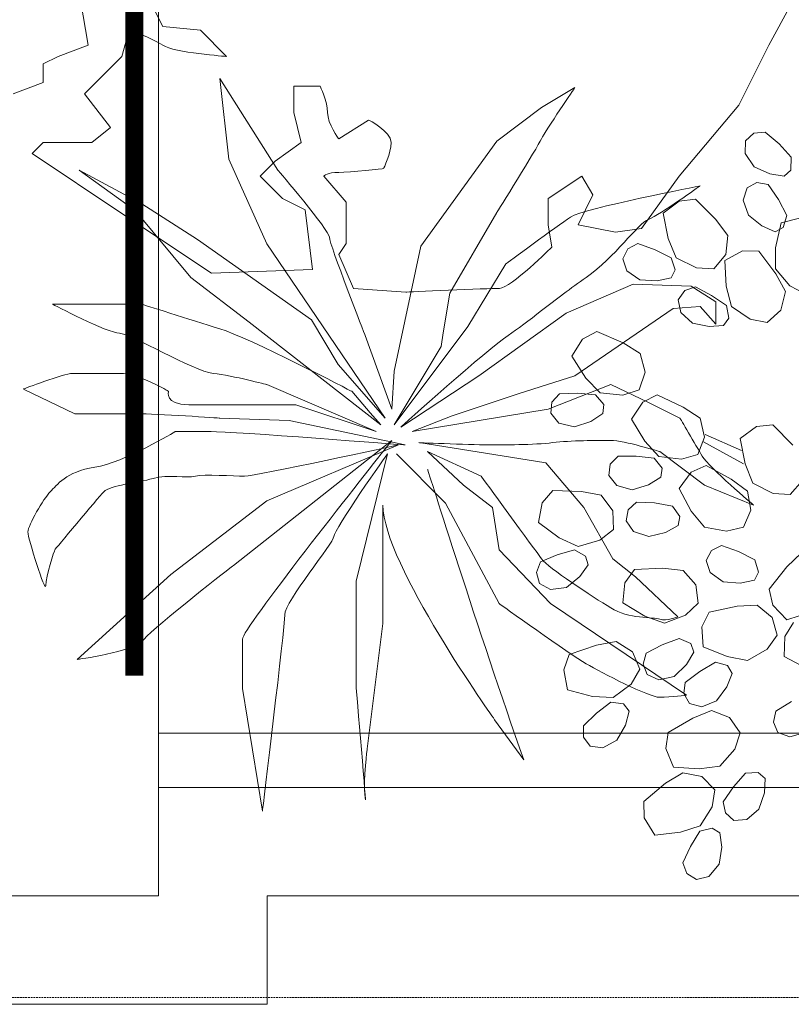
# Model space of a CAD drawing. Header units: millimetres. Extents: x -750 to 72845, y -24282 to 18874.
# Tile 53 of 154: x 51258 to 52342, y 0 to 1383. Entities that reach past the tile are written whole.
import ezdxf

# ---------------------------------------------------------------- set-up
doc = ezdxf.new("R2010")
doc.units = ezdxf.units.MM
doc.header["$MEASUREMENT"] = 0
doc.linetypes.add('DASHED', pattern=[19.05, 12.7, -6.35])
doc.linetypes.add('HIDDENX2', pattern=[0.75, 0.5, -0.25])
doc.layers.add('E Floor Lighting', color=5, linetype='DASHED')
doc.layers.add('IRISH HOUSE_HYD AIRPORT_DRAINAGE LAYOUT 1$0$GREY SCALE', color=8, linetype='Continuous')
for name, color, linetype, lineweight in [('IRISH HOUSE_HYD AIRPORT_DRAINAGE LAYOUT 1$0$GREYSCALE', 8, 'Continuous', 0), ('M-MEP-ELLG-CABLE', 146, 'HIDDENX2', 20), ('M-MEP-ELPR-EQUIP', 6, 'Continuous', 20)]:
    doc.layers.add(name, color=color, linetype=linetype, lineweight=lineweight)

# ---------------------------------------------------------------- blocks, each defined once
blk = doc.blocks.new('IRISH HOUSE_HYD AIRPORT_DRAINAGE LAYOUT 1$0$FLOOR PLAN')
at = {"layer": 'IRISH HOUSE_HYD AIRPORT_DRAINAGE LAYOUT 1$0$GREYSCALE', "color": 8, "lineweight": 0, "ltscale": 0.25}
for p, q in [((1453.1, 1755), (1453.1, 152.4)), ((1453.1, 1755), (1453.1, 152.4)), ((1453.1, 1755), (1453.1, 152.4)), ((1453.1, 381), (1453.1, 304.8)), ((4069.5, 381), (1453.1, 381)), ((1453.1, 381), (4069.5, 381)), ((1453.1, 304.8), (1453.1, 304.8)), ((1453.1, 304.8), (4032.6, 304.8)), ((4032.6, 304.8), (1453.1, 304.8)), ((1453.1, 304.8), (4069.5, 304.8)), ((1453.1, 304.8), (4069.5, 304.8)), ((1453.1, 152.4), (1453.1, 304.8)), ((1453.1, 304.8), (11785.4, 304.8)), ((1453.1, 152.4), (152.4, 152.4)), ((1453.1, 152.4), (152.4, 152.4)), ((1453.1, 152.4), (152.4, 152.4)), ((152.4, 152.4), (1453.1, 152.4))]:
    blk.add_line(p, q, dxfattribs=at)
at = {"layer": 'IRISH HOUSE_HYD AIRPORT_DRAINAGE LAYOUT 1$0$GREYSCALE', "color": 8, "lineweight": 0}
for p, q in [((2278, 1213.1), (2289.7, 1223.8)), ((2289.7, 1223.8), (2305.5, 1225.3)), ((2305.5, 1225.3), (2325, 1208.7)), ((2277.2, 1195.2), (2278, 1213.1)), ((2325, 1208.7), (2342.1, 1189.9)), ((2289.8, 1176.6), (2277.2, 1195.2)), ((2342.1, 1189.9), (2341.3, 1172)), ((2311.8, 1166.6), (2289.8, 1176.6)), ((2331.9, 1163.4), (2311.8, 1166.6)), ((2341.3, 1172), (2331.9, 1163.4)), ((2279.9, 1146.9), (2293.9, 1154.3)), ((2293.9, 1154.3), (2309.6, 1151.8)), ((2309.6, 1151.8), (2324.2, 1130.8)), ((2274.6, 1129.8), (2279.9, 1146.9)), ((2162, 1111.2), (2184.6, 1128.2)), ((2184.6, 1128.2), (2207.4, 1131.1)), ((2207.4, 1131.1), (2235.8, 1102.8)), ((2282.1, 1108.6), (2274.6, 1129.8)), ((2324.2, 1130.8), (2336, 1108.3)), ((2169.1, 1075.7), (2162, 1111.2)), ((2300.8, 1093.4), (2282.1, 1108.6)), ((2336, 1108.3), (2330.7, 1091.1)), ((2235.8, 1102.8), (2252.9, 1080.1)), ((2319.4, 1085.2), (2300.8, 1093.4)), ((2320.1, 1062.6), (2327.7, 1098)), ((2327.7, 1098), (2355.3, 1104.6)), ((2252.9, 1080.1), (2250.1, 1053.1)), ((2330.7, 1091.1), (2319.4, 1085.2)), ((2112.4, 1061.4), (2126.5, 1068.6)), ((2126.5, 1068.6), (2150.7, 1060.1)), ((2180.5, 1048.8), (2169.1, 1075.7)), ((2105.3, 1047.2), (2112.4, 1061.4)), ((2150.7, 1060.1), (2173.4, 1048.8)), ((2250.1, 1053.1), (2233.1, 1033.2)), ((2248.6, 1044.9), (2273.5, 1058.6)), ((2273.5, 1058.6), (2296.3, 1058.2)), ((2296.3, 1058.2), (2320.5, 1026.1)), ((2319.9, 1033.4), (2320.1, 1062.6)), ((2111, 1030.2), (2105.3, 1047.2)), ((2173.4, 1048.8), (2179.1, 1031.7)), ((2209, 1034.6), (2180.5, 1048.8)), ((2250.7, 1008.8), (2248.6, 1044.9)), ((2129.5, 1017.5), (2111, 1030.2)), ((2179.1, 1031.7), (2173.5, 1020.4)), ((2233.1, 1033.2), (2209, 1034.6)), ((2340.3, 1009.1), (2319.9, 1033.4)), ((2320.5, 1026.1), (2334.2, 1001.3)), ((2153.6, 1016.1), (2129.5, 1017.5)), ((2173.5, 1020.4), (2153.6, 1016.1)), ((2183.4, 989.7), (2192.4, 1002.7)), ((2192.4, 1002.7), (2207.5, 1007.8)), ((2207.5, 1007.8), (2230.2, 995.9)), ((2230.2, 995.9), (2251.1, 981.5)), ((2258.1, 980.5), (2250.7, 1008.8)), ((2334.2, 1001.3), (2327.6, 975)), ((2361.8, 998.1), (2340.3, 1009.1)), ((2186.7, 972), (2183.4, 989.7)), ((2203.2, 956.8), (2186.7, 972)), ((2251.1, 981.5), (2254.3, 963.9)), ((2284.3, 962.5), (2258.1, 980.5)), ((2327.6, 975), (2308, 957.7)), ((2226.9, 952), (2203.2, 956.8)), ((2254.3, 963.9), (2247.1, 953.4)), ((2308, 957.7), (2284.3, 962.5)), ((2048.9, 934.4), (2069, 945.3)), ((2069, 945.3), (2105.8, 929.1)), ((2247.1, 953.4), (2226.9, 952)), ((2033.9, 910.3), (2048.9, 934.4)), ((2105.8, 929.1), (2129.9, 914.1)), ((2129.9, 914.1), (2137, 888)), ((2053.4, 879.8), (2033.9, 910.3)), ((2137, 888), (2128.4, 863.3)), ((2073.7, 858.8), (2053.4, 879.8)), ((2005.6, 846), (2016.3, 857.8)), ((2016.3, 857.8), (2041.8, 858.6)), ((2041.8, 858.6), (2067.1, 856.2)), ((2105.4, 855.9), (2073.7, 858.8)), ((2128.4, 863.3), (2105.4, 855.9)), ((2004.1, 830.2), (2005.6, 846)), ((2067.1, 856.2), (2078.6, 842.4)), ((2117.8, 822.1), (2133.5, 845.8)), ((2133.5, 845.8), (2153.9, 856.1)), ((2153.9, 856.1), (2190.2, 838.9)), ((2015.6, 816.4), (2004.1, 830.2)), ((2078.6, 842.4), (2077.4, 829.8)), ((2190.2, 838.9), (2213.9, 823.2)), ((2037.5, 811.2), (2015.6, 816.4)), ((2060.5, 818.6), (2037.5, 811.2)), ((2077.4, 829.8), (2060.5, 818.6)), ((2136.4, 791.1), (2117.8, 822.1)), ((2213.9, 823.2), (2220.3, 796.9)), ((2270.4, 794.8), (2293.3, 811.6)), ((2293.3, 811.6), (2316.1, 814.2)), ((2316.1, 814.2), (2344.2, 785.5)), ((2156.2, 769.5), (2136.4, 791.1)), ((2220.3, 796.9), (2210.9, 772.4)), ((2275.1, 759.1), (2218, 790.8)), ((2272, 778.1), (2221.2, 800.4)), ((2277.2, 759.2), (2270.4, 794.8)), ((2087.7, 758.6), (2098.7, 770.1)), ((2098.7, 770.1), (2124.3, 770.2)), ((2124.3, 770.2), (2149.5, 767.1)), ((2149.5, 767.1), (2160.6, 753)), ((2187.7, 765.7), (2156.2, 769.5)), ((2210.9, 772.4), (2187.7, 765.7)), ((2085.8, 742.9), (2087.7, 758.6)), ((2160.6, 753), (2159, 740.4)), ((2184.5, 724.8), (2201.4, 747.5)), ((2201.4, 747.5), (2222.4, 756.7)), ((2222.4, 756.7), (2257.7, 737.6)), ((2288.3, 732.1), (2277.2, 759.2)), ((2096.9, 728.7), (2085.8, 742.9)), ((2159, 740.4), (2141.7, 729.7)), ((2257.7, 737.6), (2280.5, 720.7)), ((2357.9, 735.7), (2340.6, 716)), ((1992.3, 704.6), (2007.1, 722)), ((2007.1, 722), (2047.3, 720.2)), ((2047.3, 720.2), (2075.2, 715)), ((2118.5, 722.9), (2096.9, 728.7)), ((2141.7, 729.7), (2118.5, 722.9)), ((2201.4, 692.8), (2184.5, 724.8)), ((2280.5, 720.7), (2285.5, 694.1)), ((2316.5, 717.7), (2288.3, 732.1)), ((2075.2, 715), (2091.3, 693.2)), ((2112.9, 694.7), (2124.5, 705.6)), ((2124.5, 705.6), (2150.1, 704.3)), ((2340.6, 716), (2316.5, 717.7)), ((1987, 676.7), (1992.3, 704.6)), ((2091.3, 693.2), (2092.1, 667)), ((2110.2, 679.1), (2112.9, 694.7)), ((2150.1, 704.3), (2175.1, 699.9)), ((2175.1, 699.9), (2185.4, 685.2)), ((2220, 670.2), (2201.4, 692.8)), ((2285.5, 694.1), (2274.8, 670.2)), ((2120.5, 664.4), (2110.2, 679.1)), ((2185.4, 685.2), (2183.2, 672.7)), ((2016.2, 655.3), (1987, 676.7)), ((2092.1, 667), (2073.3, 651.8)), ((2141.8, 657.4), (2120.5, 664.4)), ((2183.2, 672.7), (2165.4, 663)), ((2251.3, 664.7), (2220, 670.2)), ((2274.8, 670.2), (2251.3, 664.7)), ((2042.8, 643.1), (2016.2, 655.3)), ((2073.3, 651.8), (2042.8, 643.1)), ((2165.4, 663), (2141.8, 657.4)), ((2013.1, 631.4), (2037.6, 638.3)), ((2037.6, 638.3), (2053.2, 629.6)), ((2222.5, 623.6), (2229.8, 637.7)), ((2229.8, 637.7), (2244, 644.6)), ((2244, 644.6), (2268.1, 635.9)), ((1989.6, 621.4), (2013.1, 631.4)), ((2053.2, 629.6), (2056.7, 617.4)), ((2228, 606.5), (2222.5, 623.6)), ((2268.1, 635.9), (2290.7, 624.3)), ((2290.7, 624.3), (2296.2, 607.2)), ((2335.9, 614.5), (2356.5, 634)), ((1983.9, 606.5), (1989.6, 621.4)), ((2056.7, 617.4), (2044.9, 600.8)), ((2108.4, 592.2), (2121.7, 610.8)), ((2121.7, 610.8), (2161.8, 612.5)), ((2161.8, 612.5), (2190.1, 609.6)), ((2190.1, 609.6), (2208, 589.3)), ((2310.9, 583), (2335.9, 614.5)), ((1988.2, 591.3), (1983.9, 606.5)), ((2044.9, 600.8), (2026.2, 585.6)), ((2246.4, 593.5), (2228, 606.5)), ((2290.4, 595.9), (2270.5, 591.8)), ((2296.2, 607.2), (2290.4, 595.9)), ((2003.9, 582.5), (1988.2, 591.3)), ((2026.2, 585.6), (2003.9, 582.5)), ((2105.5, 564), (2108.4, 592.2)), ((2208, 589.3), (2211.1, 563.3)), ((2270.5, 591.8), (2246.4, 593.5)), ((2316.3, 560.8), (2310.9, 583)), ((2136.4, 545.2), (2105.5, 564)), ((2211.1, 563.3), (2193.7, 546.5)), ((2226.7, 551), (2266, 559.1)), ((2266, 559.1), (2294.4, 560.8)), ((2294.4, 560.8), (2315.3, 543.5)), ((2335.8, 540.1), (2316.3, 560.8)), ((2164, 535.2), (2136.4, 545.2)), ((2193.7, 546.5), (2164, 535.2)), ((2216.6, 530.5), (2226.7, 551)), ((2315.3, 543.5), (2322.5, 518.4)), ((2370.3, 551.3), (2335.8, 540.1)), ((2218.2, 502.1), (2216.6, 530.5)), ((2333.1, 516.9), (2345.2, 536.3)), ((2160.8, 505.1), (2184.5, 514.1)), ((2184.5, 514.1), (2200.9, 506.8)), ((2322.5, 518.4), (2308, 499)), ((2331.9, 488.5), (2333.1, 516.9)), ((2030.1, 491.5), (2068.2, 504.3)), ((2068.2, 504.3), (2096.1, 509.5)), ((2096.1, 509.5), (2119, 495)), ((2138.2, 493.2), (2160.8, 505.1)), ((2200.9, 506.8), (2205.4, 494.9)), ((2251.8, 488.5), (2218.2, 502.1)), ((2308, 499), (2280.5, 483.2)), ((2022.5, 469.9), (2030.1, 491.5)), ((2119, 495), (2129.2, 470.9)), ((2133.8, 477.9), (2138.2, 493.2)), ((2205.4, 494.9), (2195.1, 477.4)), ((2280.5, 483.2), (2251.8, 488.5)), ((2363.9, 471.6), (2331.9, 488.5)), ((2129.2, 470.9), (2117.2, 449.9)), ((2139.4, 463.1), (2133.8, 477.9)), ((2195.1, 477.4), (2177.7, 460.6)), ((2213.4, 467.7), (2235.4, 480.4)), ((2235.4, 480.4), (2252.7, 475.8)), ((2252.7, 475.8), (2259.1, 464.8)), ((2027.7, 442), (2022.5, 469.9)), ((2155.8, 455.7), (2139.4, 463.1)), ((2177.7, 460.6), (2155.8, 455.7)), ((2193, 452.3), (2213.4, 467.7)), ((2259.1, 464.8), (2251.7, 445.8)), ((2117.2, 449.9), (2091.9, 430.8)), ((2191.1, 436.5), (2193, 452.3)), ((2251.7, 445.8), (2237.2, 426.5)), ((2062.7, 432.6), (2027.7, 442)), ((2091.9, 430.8), (2062.7, 432.6)), ((2199, 422.8), (2191.1, 436.5)), ((2068.4, 409.1), (2088.7, 424.4)), ((2088.7, 424.4), (2106.5, 421.9)), ((2106.5, 421.9), (2114.1, 411.8)), ((2216.3, 418.1), (2199, 422.8)), ((2237.2, 426.5), (2216.3, 418.1)), ((2320.3, 411.9), (2342.2, 425.2)), ((2050.1, 391.3), (2068.4, 409.1)), ((2114.1, 411.8), (2109.1, 392.1)), ((2169.1, 381.9), (2203.9, 402)), ((2203.9, 402), (2230.2, 412.6)), ((2230.2, 412.6), (2255.5, 402.9)), ((2255.5, 402.9), (2270.3, 381.3)), ((2316.9, 396.4), (2320.3, 411.9)), ((2050.1, 375.4), (2050.1, 391.3)), ((2109.1, 392.1), (2097.1, 371.1)), ((2323.4, 382), (2316.9, 396.4)), ((2059.7, 362.7), (2050.1, 375.4)), ((2166, 359.2), (2169.1, 381.9)), ((2270.3, 381.3), (2262.7, 358.4)), ((2340.2, 375.6), (2323.4, 382)), ((2361.8, 381.9), (2340.2, 375.6)), ((2077.5, 360.3), (2059.7, 362.7)), ((2097.1, 371.1), (2077.5, 360.3)), ((2176.5, 332.9), (2166, 359.2)), ((2262.7, 358.4), (2241.6, 334.6)), ((2212.7, 330.6), (2176.5, 332.9)), ((2241.6, 334.6), (2212.7, 330.6)), ((2165.6, 310.5), (2189.8, 325.4)), ((2189.8, 325.4), (2216.4, 320.2)), ((2216.4, 320.2), (2234.6, 301.4)), ((2261, 305.6), (2277.9, 324.6)), ((2277.9, 324.6), (2295.8, 325.7)), ((2295.8, 325.7), (2305.3, 317.3)), ((2134.8, 284.8), (2165.6, 310.5)), ((2246.6, 284.5), (2261, 305.6)), ((2305.3, 317.3), (2304.3, 297)), ((2234.6, 301.4), (2231, 277.5)), ((2304.3, 297), (2296.7, 274)), ((2135.6, 261.9), (2134.8, 284.8)), ((2231, 277.5), (2214.3, 250.5)), ((2249.8, 268.9), (2246.6, 284.5)), ((2261.6, 258.4), (2249.8, 268.9)), ((2296.7, 274), (2279.6, 259.5)), ((2150.4, 237.8), (2135.6, 261.9)), ((2214.3, 250.5), (2186.4, 241.6)), ((2279.6, 259.5), (2261.6, 258.4)), ((2186.4, 241.6), (2150.4, 237.8)), ((2200.3, 221.8), (2213.7, 243.4)), ((2213.7, 243.4), (2231.1, 247.6)), ((2231.1, 247.6), (2241.9, 240.9)), ((2241.9, 240.9), (2244.4, 220.7)), ((2189.6, 198.6), (2200.3, 221.8)), ((2244.4, 220.7), (2240.8, 196.8)), ((2195.4, 183.8), (2189.6, 198.6)), ((2240.8, 196.8), (2226.4, 179.6)), ((2208.9, 175.4), (2195.4, 183.8)), ((2226.4, 179.6), (2208.9, 175.4))]:
    blk.add_line(p, q, dxfattribs=at)
at = {"layer": 'IRISH HOUSE_HYD AIRPORT_DRAINAGE LAYOUT 1$0$GREYSCALE', "color": 8, "lineweight": 0, "ltscale": 0.2}
for p, q in [((1605.5, 0), (1605.5, 152.4)), ((1605.5, 152.4), (11785.4, 152.4)), ((0, 0), (1605.5, 0))]:
    blk.add_line(p, q, dxfattribs=at)
at = {"layer": 'IRISH HOUSE_HYD AIRPORT_DRAINAGE LAYOUT 1$0$GREYSCALE', "color": 8, "lineweight": 0}
for points in [[(1459.2, 1373.6), (1459.2, 1373.6), (1438.2, 1415.7), (1438.2, 1415.7)], [(1343.6, 1410.4), (1343.6, 1410.4), (1354.1, 1347.3), (1354.1, 1347.3)], [(2341.9, 1405.1), (2341.9, 1405.1), (2310.4, 1347.3), (2310.4, 1347.3)], [(1511.8, 1368.4), (1511.8, 1368.4), (1459.2, 1373.6), (1459.2, 1373.6)], [(1401.5, 1331.6), (1401.5, 1331.6), (1412, 1368.4), (1412, 1368.4)], [(1548.6, 1331.6), (1548.6, 1331.6), (1511.8, 1368.4), (1511.8, 1368.4)], [(1354.1, 1347.3), (1354.1, 1347.3), (1312.1, 1331.6), (1312.1, 1331.6)], [(2310.4, 1347.3), (2310.4, 1347.3), (2268.4, 1263.2), (2268.4, 1263.2)], [(1312.1, 1331.6), (1312.1, 1331.6), (1291, 1321.1), (1291, 1321.1)], [(1348.9, 1279), (1348.9, 1279), (1401.5, 1331.6), (1401.5, 1331.6)], [(1291, 1321.1), (1291, 1321.1), (1291, 1294.8), (1291, 1294.8)], [(1551.9, 1187.4), (1551.9, 1187.4), (1539.4, 1300.4), (1539.4, 1300.4)], [(1539.4, 1300.4), (1539.4, 1300.4), (1620.9, 1171.8), (1620.9, 1171.8)], [(1291, 1294.8), (1291, 1294.8), (1249, 1279), (1249, 1279)], [(1680, 1289.6), (1680, 1289.6), (1643.1, 1289.6), (1643.1, 1289.6)], [(1643.1, 1289.6), (1643.1, 1289.6), (1643.1, 1252.8), (1643.1, 1252.8)], [(1991.2, 1259.6), (1991.2, 1259.6), (2038.2, 1287.9), (2038.2, 1287.9)], [(2038.2, 1287.9), (2038.2, 1287.9), (1997.4, 1228.2), (1991.2, 1215.7)], [(1385.6, 1231.7), (1385.6, 1231.7), (1348.9, 1279), (1348.9, 1279)], [(1928.4, 1212.5), (1928.4, 1212.5), (1991.2, 1259.6), (1991.2, 1259.6)], [(2268.4, 1263.2), (2268.4, 1263.2), (2184.4, 1163.5), (2184.4, 1163.5)], [(1643.1, 1252.8), (1643.1, 1252.8), (1653.6, 1210.7), (1653.6, 1210.7)], [(1359.4, 1210.7), (1359.4, 1210.7), (1385.6, 1231.7), (1385.6, 1231.7)], [(1748.3, 1242.2), (1748.3, 1242.2), (1706.2, 1216), (1706.2, 1216)], [(1275.4, 1195), (1275.4, 1195), (1291, 1210.7), (1291, 1210.7)], [(1291, 1210.7), (1291, 1210.7), (1359.4, 1210.7), (1359.4, 1210.7)], [(1653.6, 1210.7), (1653.6, 1210.7), (1616.8, 1184.4), (1616.8, 1184.4)], [(1821.7, 1065), (1821.7, 1065), (1928.4, 1212.5), (1928.4, 1212.5)], [(1991.2, 1215.7), (1984.9, 1203.1), (1928.4, 1112.1), (1928.4, 1112.1)], [(1401.5, 1110.9), (1401.5, 1110.9), (1275.4, 1195), (1275.4, 1195)], [(1605.3, 1068.3), (1605.3, 1068.3), (1551.9, 1187.4), (1551.9, 1187.4)], [(1616.8, 1184.4), (1616.8, 1184.4), (1595.8, 1163.5), (1595.8, 1163.5)], [(1420.2, 1115.3), (1420.2, 1115.3), (1341.7, 1171.8), (1341.7, 1171.8)], [(1341.7, 1171.8), (1341.7, 1171.8), (1429.5, 1124.7), (1429.5, 1124.7)], [(1595.8, 1163.5), (1595.8, 1163.5), (1627.4, 1131.9), (1627.4, 1131.9)], [(1716.7, 1126.6), (1716.7, 1126.6), (1685.1, 1163.5), (1685.1, 1163.5)], [(2047.7, 1163.5), (2047.7, 1163.5), (2000.4, 1131.9), (2000.4, 1131.9)], [(2063.4, 1137.1), (2063.4, 1137.1), (2047.7, 1163.5), (2047.7, 1163.5)], [(2184.4, 1163.5), (2184.4, 1163.5), (2131.8, 1089.9), (2131.8, 1089.9)], [(2031.9, 1105.8), (2050.7, 1118.3), (2213.9, 1149.7), (2213.9, 1149.7)], [(2213.9, 1149.7), (2213.9, 1149.7), (2157.4, 1109), (2141.7, 1102.7)], [(2042.5, 1095.1), (2042.5, 1095.1), (2063.4, 1137.1), (2063.4, 1137.1)], [(1429.5, 1124.7), (1429.5, 1124.7), (1508, 1074.4), (1508, 1074.4)], [(1627.4, 1131.9), (1627.4, 1131.9), (1659, 1116.2), (1659, 1116.2)], [(1716.7, 1068.9), (1716.7, 1068.9), (1716.7, 1126.6), (1716.7, 1126.6)], [(2000.4, 1131.9), (2000.4, 1131.9), (2000.4, 1095.1), (2000.4, 1095.1)], [(1527.6, 1026.9), (1527.6, 1026.9), (1401.5, 1110.9), (1401.5, 1110.9)], [(1498.5, 1021.2), (1498.5, 1021.2), (1420.2, 1115.3), (1420.2, 1115.3)], [(1659, 1116.2), (1659, 1116.2), (1669.4, 1032.1), (1669.4, 1032.1)], [(1928.4, 1112.1), (1928.4, 1112.1), (1862.5, 999.2), (1862.5, 999.2)], [(1941, 1040), (1941, 1040), (2013.1, 1093.3), (2031.9, 1105.8)], [(2000.4, 1095.1), (2000.4, 1095.1), (2005.7, 1063.7), (2005.7, 1063.7)], [(2094.9, 1084.6), (2094.9, 1084.6), (2042.5, 1095.1), (2042.5, 1095.1)], [(2141.7, 1102.7), (2126, 1096.4), (2094.6, 1049.5), (2053.9, 1021.2)], [(2131.8, 1089.9), (2131.8, 1089.9), (2094.9, 1084.6), (2094.9, 1084.6)], [(1508, 1074.4), (1508, 1074.4), (1668, 961.5), (1668, 961.5)], [(1771.5, 823.5), (1771.5, 823.5), (1605.3, 1068.3), (1605.3, 1068.3)], [(1706.2, 1053.1), (1706.2, 1053.1), (1716.7, 1068.9), (1716.7, 1068.9)], [(1727.2, 1005.7), (1727.2, 1005.7), (1706.2, 1053.1), (1706.2, 1053.1)], [(1784.1, 889.4), (1784.1, 889.4), (1821.7, 1065), (1821.7, 1065)], [(1887.7, 952.1), (1887.7, 952.1), (1941, 1040), (1941, 1040)], [(1669.4, 1032.1), (1669.4, 1032.1), (1527.6, 1026.9), (1527.6, 1026.9)], [(1580.2, 958.4), (1580.2, 958.4), (1498.5, 1021.2), (1498.5, 1021.2)], [(2053.9, 1021.2), (2032.5, 1006.3), (2010.9, 989.7), (1991.3, 974.5)], [(2025.6, 971), (2025.6, 971), (2119.8, 1011.8), (2119.8, 1011.8)], [(2119.8, 1011.8), (2119.8, 1011.8), (2201.3, 1008.6), (2201.3, 1008.6)], [(1800.7, 1000.5), (1800.7, 1000.5), (1727.2, 1005.7), (1727.2, 1005.7)], [(1862.5, 999.2), (1862.5, 999.2), (1853.2, 943.5), (1853.2, 943.5)], [(2201.3, 1008.6), (2201.3, 1008.6), (2235.9, 986.7), (2235.9, 986.7)], [(1304, 983.5), (1304, 983.5), (1429.5, 983.5), (1429.5, 983.5)], [(1429.5, 983.5), (1429.5, 983.5), (1498.5, 961.5), (1539.4, 949)], [(2235.9, 986.7), (2235.9, 986.7), (2235.9, 955.3), (2235.9, 955.3)], [(1903.3, 883.1), (1903.3, 883.1), (2025.6, 971), (2025.6, 971)], [(1991.3, 974.5), (1973.7, 960.9), (1957.5, 948.5), (1944.2, 939.6)], [(2176.3, 977.3), (2176.3, 977.3), (2038.2, 883.1), (2038.2, 883.1)], [(2213.9, 980.4), (2213.9, 980.4), (2176.3, 977.3), (2176.3, 977.3)], [(2235.9, 955.3), (2235.9, 955.3), (2213.9, 980.4), (2213.9, 980.4)], [(1765.2, 814), (1765.2, 814), (1580.2, 958.4), (1580.2, 958.4)], [(1668, 961.5), (1668, 961.5), (1705.6, 898.8), (1705.6, 898.8)], [(1539.4, 949), (1580.2, 936.5), (1724.5, 861.1), (1724.5, 861.1)], [(1784.1, 814), (1784.1, 814), (1887.7, 952.1), (1887.7, 952.1)], [(1853.2, 943.5), (1853.2, 943.5), (1850, 923.9), (1850, 923.9)], [(1743.3, 939.6), (1743.3, 939.6), (1781, 836), (1781, 836)], [(1944.2, 939.6), (1915.8, 920.7), (1793.5, 810.9), (1793.5, 810.9)], [(1850, 923.9), (1850, 923.9), (1784.1, 814), (1784.1, 814)], [(1605.3, 870.5), (1605.3, 870.5), (1558.2, 883.1), (1529.9, 886.2)], [(1705.6, 898.8), (1705.6, 898.8), (1771.5, 823.5), (1771.5, 823.5)], [(1781, 836), (1781, 836), (1784.1, 889.4), (1784.1, 889.4)], [(1793.5, 810.9), (1793.5, 810.9), (1903.3, 883.1), (1903.3, 883.1)], [(2038.2, 883.1), (2038.2, 883.1), (1959.8, 858), (1959.8, 858)], [(1335.4, 829.7), (1335.4, 829.7), (1263.3, 864.3), (1263.3, 864.3)], [(1759, 804.6), (1759, 804.6), (1605.3, 870.5), (1605.3, 870.5)], [(1724.5, 861.1), (1724.5, 861.1), (1750.4, 831.1), (1750.4, 831.1)], [(1959.8, 858), (1959.8, 858), (1865.6, 826.6), (1865.6, 826.6)], [(2000.5, 836), (2000.5, 836), (2088.4, 870.5), (2088.4, 870.5)], [(2088.4, 870.5), (2088.4, 870.5), (2141.7, 845.5), (2141.7, 845.5)], [(2141.7, 845.5), (2141.7, 845.5), (2185.7, 823.5), (2185.7, 823.5)], [(1646, 842.3), (1646, 842.3), (1759, 804.6), (1759, 804.6)], [(1750.4, 831.1), (1750.4, 831.1), (1765.2, 814), (1765.2, 814)], [(1809.2, 804.6), (1809.2, 804.6), (2000.5, 836), (2000.5, 836)], [(1636.6, 820.3), (1636.6, 820.3), (1539.4, 823.5), (1539.4, 823.5)], [(1799.8, 785.8), (1799.8, 785.8), (1636.6, 820.3), (1636.6, 820.3)], [(1865.6, 826.6), (1865.6, 826.6), (1809.2, 804.6), (1809.2, 804.6)], [(2185.7, 823.5), (2185.7, 823.5), (2207.6, 785.8), (2217.1, 770.1)], [(1363.6, 754.4), (1404.4, 760.8), (1476.6, 804.6), (1476.6, 804.6)], [(1781, 792.1), (1781, 792.1), (1558.2, 616.4), (1558.2, 616.4)], [(1774.2, 783.6), (1778.6, 789), (1781, 792.1), (1781, 792.1)], [(1818.6, 789), (1818.6, 789), (1997.4, 760.8), (1997.4, 760.8)], [(1605.3, 707.3), (1605.3, 707.3), (1790.3, 785.8), (1790.3, 785.8)], [(1906.5, 741.9), (1906.5, 741.9), (1831.2, 776.4), (1831.2, 776.4)], [(1831.2, 776.4), (1831.2, 776.4), (1881.4, 729.4), (1881.4, 729.4)], [(2220.2, 729.4), (2220.2, 729.4), (2157.4, 776.4), (2157.4, 776.4)], [(1730.7, 594.4), (1730.7, 594.4), (1774.7, 773.3), (1774.7, 773.3)], [(1856.3, 704.2), (1856.3, 704.2), (1787.3, 773.3), (1787.3, 773.3)], [(1997.4, 760.8), (1997.4, 760.8), (2050.7, 697.9), (2050.7, 697.9)], [(2217.1, 770.1), (2226.4, 754.4), (2289.2, 701.1), (2289.2, 701.1)], [(1300.9, 720), (1310.3, 729.4), (1322.8, 748.2), (1363.6, 754.4)], [(1831.2, 751.3), (1831.2, 751.3), (1903.3, 522.2), (1966.1, 343.4)], [(1445.3, 738.7), (1423.3, 732.4), (1385.6, 729.4), (1376.2, 720)], [(1504.8, 741.9), (1492.3, 738.7), (1467.2, 745.1), (1445.3, 738.7)], [(1991.2, 625.9), (1981.8, 638.4), (1906.5, 741.9), (1906.5, 741.9)], [(1376.2, 720), (1366.8, 710.5), (1307.2, 638.4), (1307.2, 638.4)], [(1881.4, 729.4), (1881.4, 729.4), (1922.2, 697.9), (1922.2, 697.9)], [(2289.2, 701.1), (2289.2, 701.1), (2220.2, 729.4), (2220.2, 729.4)], [(1470.4, 603.9), (1470.4, 603.9), (1605.3, 707.3), (1605.3, 707.3)], [(1925.3, 399.8), (1925.3, 399.8), (1768.4, 619.5), (1768.4, 701.1)], [(1768.4, 701.1), (1768.4, 701.1), (1768.4, 534.8), (1768.4, 534.8)], [(1931.6, 563), (1931.6, 563), (1856.3, 704.2), (1856.3, 704.2)], [(1922.2, 697.9), (1922.2, 697.9), (1931.6, 638.4), (1931.6, 638.4)], [(2050.7, 697.9), (2050.7, 697.9), (2091.6, 625.9), (2091.6, 625.9)], [(1931.6, 638.4), (1931.6, 638.4), (2003.7, 563), (2003.7, 563)], [(2088.4, 556.8), (2063.3, 572.5), (2000.5, 613.2), (1991.2, 625.9)], [(2091.6, 625.9), (2091.6, 625.9), (2123, 600.7), (2123, 600.7)], [(1558.2, 616.4), (1558.2, 616.4), (1448.4, 531.7), (1432.7, 512.8)], [(1338.6, 484.6), (1338.6, 484.6), (1470.4, 603.9), (1470.4, 603.9)], [(2123, 600.7), (2123, 600.7), (2182.5, 544.2), (2182.5, 544.2)], [(1730.7, 446.9), (1730.7, 446.9), (1730.7, 594.4), (1730.7, 594.4)], [(2053.9, 478.4), (2031.9, 490.9), (1931.6, 563), (1931.6, 563)], [(2003.7, 563), (2003.7, 563), (2195.1, 434.5), (2195.1, 434.5)], [(2157.4, 541), (2148.1, 544.2), (2113.5, 541), (2088.4, 556.8)], [(2182.5, 544.2), (2182.5, 544.2), (2166.8, 538), (2157.4, 541)], [(1768.4, 534.8), (1768.4, 534.8), (1746.4, 359.1), (1746.4, 359.1)], [(1432.7, 512.8), (1417, 494), (1338.6, 484.6), (1338.6, 484.6)], [(1599, 271.2), (1599, 271.2), (1570.8, 443.8), (1570.8, 443.8)], [(1966.1, 343.4), (1966.1, 343.4), (1925.3, 399.8), (1925.3, 399.8)]]:
    blk.add_open_spline(points, degree=3, dxfattribs=at)
for points, knots in [([(1412, 1368.4), (1412, 1368.4), (1443.5, 1357.8), (1459.2, 1347.3), (1475, 1336.8), (1548.6, 1331.6), (1548.6, 1331.6)], [120, 120, 120, 120, 121, 121, 121, 122, 122, 122, 122]), ([(1706.2, 1216), (1706.2, 1216), (1690.5, 1237), (1690.5, 1252.8), (1690.5, 1268.5), (1680, 1289.6), (1680, 1289.6)], [101, 101, 101, 101, 102, 102, 102, 103, 103, 103, 103]), ([(1769.2, 1174), (1769.2, 1174), (1779.8, 1195), (1779.8, 1210.7), (1779.8, 1226.5), (1748.3, 1242.2), (1748.3, 1242.2)], [98, 98, 98, 98, 99, 99, 99, 100, 100, 100, 100]), ([(1620.9, 1171.8), (1620.9, 1171.8), (1693.1, 1087), (1693.1, 1077.6), (1693.1, 1068.3), (1743.3, 939.6), (1743.3, 939.6)], [67, 67, 67, 67, 68, 68, 68, 69, 69, 69, 69]), ([(1685.1, 1163.5), (1685.1, 1163.5), (1690.5, 1168.7), (1706.2, 1168.7), (1722, 1168.7), (1769.2, 1174), (1769.2, 1174)], [96, 96, 96, 96, 97, 97, 97, 98, 98, 98, 98]), ([(2005.7, 1063.7), (2005.7, 1063.7), (1947.9, 1005.7), (1932.1, 1005.7), (1916.4, 1005.7), (1800.7, 1000.5), (1800.7, 1000.5)], [89, 89, 89, 89, 90, 90, 90, 91, 91, 91, 91]), ([(1529.9, 886.2), (1501.7, 889.4), (1413.8, 942.7), (1398.2, 942.7), (1382.5, 942.7), (1304, 983.5), (1304, 983.5)], [47, 47, 47, 47, 48, 48, 48, 49, 49, 49, 49]), ([(1263.3, 864.3), (1263.3, 864.3), (1319.7, 886.2), (1332.3, 886.2), (1344.9, 886.2), (1369.9, 886.2), (1398.2, 886.2), (1426.4, 886.2), (1467.2, 861.1), (1467.2, 861.1)], [39, 39, 39, 39, 40, 40, 40, 41, 41, 41, 42, 42, 42, 42]), ([(1467.2, 861.1), (1467.2, 861.1), (1460.9, 842.3), (1495.5, 842.3), (1529.9, 842.3), (1646, 842.3), (1646, 842.3)], [42, 42, 42, 42, 43, 43, 43, 44, 44, 44, 44]), ([(1539.4, 823.5), (1539.4, 823.5), (1448.4, 829.7), (1423.3, 829.7), (1398.2, 829.7), (1335.4, 829.7), (1335.4, 829.7)], [36, 36, 36, 36, 37, 37, 37, 38, 38, 38, 38]), ([(1476.6, 804.6), (1476.6, 804.6), (1498.5, 804.6), (1526.8, 804.6), (1555.1, 804.6), (1799.8, 785.8), (1799.8, 785.8)], [32, 32, 32, 32, 33, 33, 33, 34, 34, 34, 34]), ([(2157.4, 776.4), (2157.4, 776.4), (2107.2, 792.1), (2088.4, 792.1), (2069.6, 792.1), (2031.9, 792.1), (2006.8, 789), (1981.8, 785.8), (1934.7, 785.8), (1919, 785.8), (1903.3, 785.8), (1818.6, 789), (1818.6, 789)], [110, 110, 110, 110, 111, 111, 111, 112, 112, 112, 113, 113, 113, 114, 114, 114, 114]), ([(1790.3, 785.8), (1790.3, 785.8), (1589.5, 741.9), (1573.8, 741.9), (1558.2, 741.9), (1517.4, 745), (1504.8, 741.9)], [22, 22, 22, 22, 23, 23, 23, 24, 24, 24, 24]), ([(1570.8, 443.8), (1570.8, 443.8), (1570.8, 497.1), (1570.8, 512.8), (1570.8, 526.8), (1738.2, 738.2), (1774.2, 783.6)], [13, 13, 13, 13, 14, 14, 14, 15, 15, 15, 15]), ([(1774.7, 773.3), (1774.7, 773.3), (1699.4, 666.6), (1699.4, 657.2), (1699.4, 647.9), (1630.4, 566.2), (1630.4, 547.3), (1630.4, 528.5), (1599, 271.2), (1599, 271.2)], [9, 9, 9, 9, 10, 10, 10, 11, 11, 11, 12, 12, 12, 12]), ([(1307.2, 638.4), (1307.2, 638.4), (1294.6, 600.7), (1294.6, 588.2), (1294.6, 575.7), (1269.5, 654.2), (1269.5, 663.5), (1269.5, 672.9), (1291.5, 710.5), (1300.9, 720)], [27, 27, 27, 27, 28, 28, 28, 29, 29, 29, 30, 30, 30, 30]), ([(2195.1, 434.5), (2195.1, 434.5), (2173.2, 431.3), (2157.4, 431.3), (2141.7, 431.3), (2075.8, 465.8), (2053.9, 478.4)], [129, 129, 129, 129, 130, 130, 130, 131, 131, 131, 131]), ([(1746.4, 359.1), (1746.4, 359.1), (1740.1, 318.3), (1743.3, 290.1), (1746.4, 261.9), (1730.7, 446.9), (1730.7, 446.9)], [5, 5, 5, 5, 6, 6, 6, 7, 7, 7, 7])]:
    blk.add_open_spline(points, degree=3, knots=knots, dxfattribs=at)
blk = doc.blocks.new('IRISH HOUSE_HYD AIRPORT_DRAINAGE LAYOUT 1')
at = {"layer": 'IRISH HOUSE_HYD AIRPORT_DRAINAGE LAYOUT 1$0$GREY SCALE'}
blk.add_blockref('IRISH HOUSE_HYD AIRPORT_DRAINAGE LAYOUT 1$0$FLOOR PLAN', (0, 0), dxfattribs=at)

msp = doc.modelspace()

# ---------------------------------------------------------------- linework, layer by layer
at = {"layer": 'E Floor Lighting', "color": 5, "linetype": 'Continuous', "const_width": 25.4}
msp.add_lwpolyline([(50347, 1835.7), (51419.1, 1835.7), (51419.1, 461.8)], dxfattribs=at)
at = {"layer": 'M-MEP-ELLG-CABLE', "color": 1, "ltscale": 5}
msp.add_lwpolyline([(56646.2, 80.7), (56603.9, 38.7, -0.197928), (56533.4, 9.7), (51043.5, 9.7, -0.199474), (50972.6, 39.2), (50931.2, 80.7)], format="xyb", dxfattribs=at)

# ---------------------------------------------------------------- block references
at = {"layer": 'M-MEP-ELPR-EQUIP'}
msp.add_blockref('IRISH HOUSE_HYD AIRPORT_DRAINAGE LAYOUT 1', (50000, 0), dxfattribs=at)

doc.saveas('drawing.dxf')
